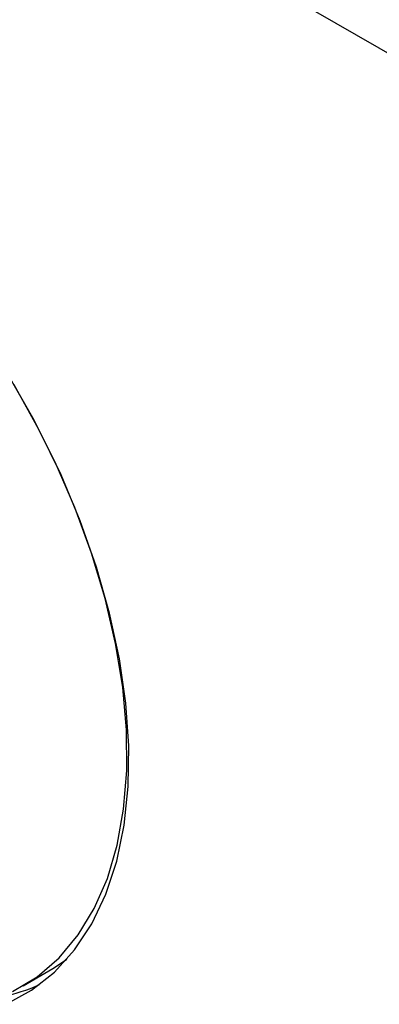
# Model space of a CAD drawing. Header units: inches. Extents: x 0.3 to 33.8, y 0.2 to 21.7.
# Tile 168 of 209: x 28.558 to 28.763, y 15.475 to 16.036. Entities that reach past the tile are written whole.
import ezdxf

# ---------------------------------------------------------------- set-up
doc = ezdxf.new("R2010")
doc.units = ezdxf.units.IN
doc.header["$MEASUREMENT"] = 0

msp = doc.modelspace()

# ---------------------------------------------------------------- linework, layer by layer
at = {"color": 7, "linetype": 'Continuous', "lineweight": 25}
for p, q in [((29.55300955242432, 15.56341691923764), (26.84832611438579, 17.12479743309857)), ((28.5597550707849, 15.48584317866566), (28.57658350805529, 15.49573579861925))]:
    msp.add_line(p, q, dxfattribs=at)
at = {"color": 7, "linetype": 'Continuous', "lineweight": 25, "flags": 128}
for points in [[(28.55370770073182, 15.4825716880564), (28.56766891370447, 15.49103191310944), (28.58015899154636, 15.50182056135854), (28.59106131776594, 15.51483690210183), (28.60027410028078, 15.52995940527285), (28.60771132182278, 15.54704687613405), (28.61330354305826, 15.56593977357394), (28.61699855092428, 15.58646169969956), (28.61876184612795, 15.60842104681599), (28.61857696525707, 15.63161278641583), (28.6164456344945, 15.65582038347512), (28.61238775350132, 15.68081781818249), (28.60644120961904, 15.70637169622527), (28.59866152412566, 15.73224342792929), (28.58912133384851, 15.75819145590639), (28.57790971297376, 15.78397351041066), (28.56513134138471, 15.80934887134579), (28.55090552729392, 15.83408061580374)], [(28.54996402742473, 15.47536743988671), (28.5645011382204, 15.48335713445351), (28.57757556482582, 15.49373449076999), (28.58906523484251, 15.50640261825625), (28.59886287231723, 15.52124323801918), (28.60687699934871, 15.53811778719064), (28.61303279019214, 15.55686871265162), (28.61727276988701, 15.57732094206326), (28.61955735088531, 15.59928351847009), (28.61986520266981, 15.62255138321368), (28.61819345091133, 15.64690729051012), (28.61455770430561, 15.67212383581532), (28.60899190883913, 15.69796557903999), (28.60154803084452, 15.72419124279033), (28.59229557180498, 15.75055596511), (28.58132091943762, 15.77681358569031), (28.56872654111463, 15.80271894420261), (28.55463002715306, 15.82803016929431)], [(28.57658350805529, 15.49573579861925), (28.58449735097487, 15.50092453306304), (28.58461884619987, 15.50101308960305)]]:
    msp.add_lwpolyline(points, dxfattribs=at)
at = {"color": 7, "linetype": 'Continuous', "lineweight": 25}
msp.add_arc((28.52725559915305, 15.58092438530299), 0.1031800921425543, 281.2911543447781, 293.927280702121, dxfattribs=at)

doc.saveas('drawing.dxf')
